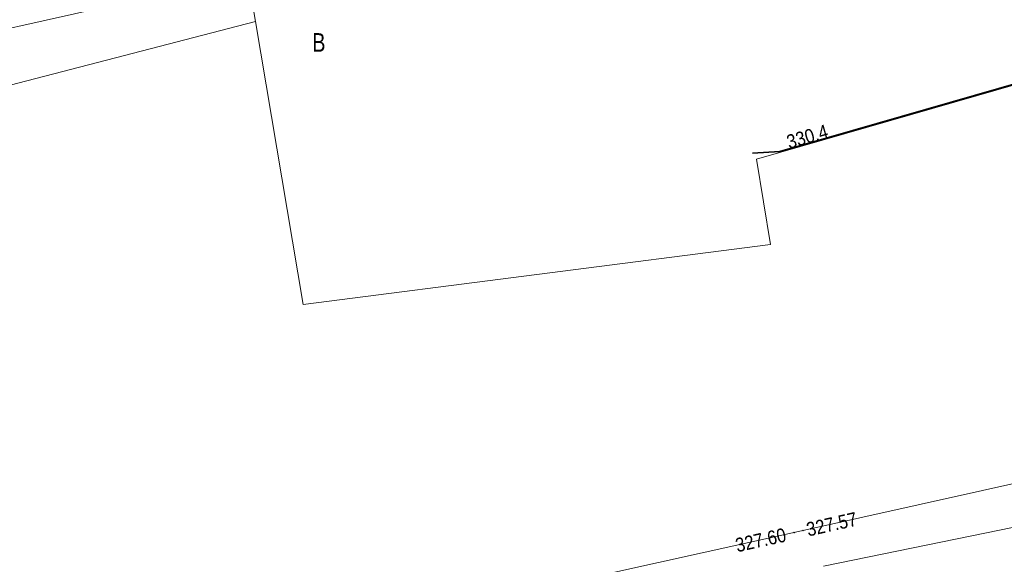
# Model space of a CAD drawing. Header units: metres. Extents: x 7423100 to 7431699, y 5527887 to 5533362.
# Tile 84 of 114: x 7428324 to 7428377, y 5529807 to 5529836. Entities that reach past the tile are written whole.
import ezdxf
from ezdxf.enums import TextEntityAlignment as Align

# ---------------------------------------------------------------- set-up
doc = ezdxf.new("R2010")
doc.units = ezdxf.units.M
doc.header["$MEASUREMENT"] = 0
doc.linetypes.add('219-500', pattern=[0])
doc.layers.get('0').update_dxf_attribs({"color": 2, "linetype": 'CONTINUOUS', "lineweight": 5})
for name, color, linetype in [('210-oznaczenie konturu użytku gruntowego', 7, 'CONTINUOUS'), ('217-kontur klasyfikacyjny', 7, 'CONTINUOUS'), ('218-kontur użytku gruntowego', 7, 'CONTINUOUS'), ('219-działka ewidencyjna', 7, 'CONTINUOUS'), ('ogrodzenie trwałe', 7, 'CONTINUOUS'), ('pikieta naturalna', 7, 'CONTINUOUS'), ('pikieta naturalna-Atr2', 7, 'CONTINUOUS'), ('przewód kanalizacyjny', 7, 'CONTINUOUS'), ('rzedna', 7, 'CONTINUOUS'), ('rzedna-Atr2', 7, 'CONTINUOUS')]:
    doc.layers.add(name, color=color, linetype=linetype)
doc.styles.get("Standard").update_dxf_attribs({"font": 'Working1250.shx', "width": 0.75})
doc.linetypes.add('902-500', pattern='A,3.75,0,[1,ksztalty.shx,S=0.5,R=0,X=0,Y=0],3.75', length=7.5)

# ---------------------------------------------------------------- blocks, each defined once
blk = doc.blocks.new('PW01')
at = {"linetype": 'Continuous', "lineweight": 13}
h = blk.add_hatch(color=0, dxfattribs=at)
edge = h.paths.add_edge_path()
edge.add_arc((0, 0), 0.045, 0, 360)

msp = doc.modelspace()

# ---------------------------------------------------------------- linework, layer by layer
at = {"layer": '217-kontur klasyfikacyjny', "color": 92, "linetype": 'Continuous', "lineweight": 18, "flags": 128}
for points in [[(7428336.48, 5529836.18), (7428336.05, 5529838.71)], [(7428339.06, 5529820.93), (7428336.48, 5529836.18)], [(7428389.52, 5529836.24), (7428363.52, 5529828.76)], [(7428363.52, 5529828.76), (7428364.28, 5529824.17)], [(7428364.28, 5529824.17), (7428339.06, 5529820.93)], [(7428386.04, 5529810.68), (7428367.14, 5529806.82)], [(7428367.14, 5529806.82), (7428386.04, 5529810.68)]]:
    msp.add_lwpolyline(points, dxfattribs=at)
at = {"layer": '218-kontur użytku gruntowego', "color": 3, "linetype": 'Continuous', "lineweight": 18, "flags": 128}
for points in [[(7428336.48, 5529836.18), (7428336.05, 5529838.71)], [(7428336.05, 5529838.71), (7428336.48, 5529836.18)], [(7428290.99, 5529824.4), (7428336.48, 5529836.18)], [(7428336.48, 5529836.18), (7428290.99, 5529824.4)], [(7428336.48, 5529836.18), (7428339.06, 5529820.93)], [(7428339.06, 5529820.93), (7428336.48, 5529836.18)], [(7428363.52, 5529828.76), (7428389.52, 5529836.24)], [(7428389.52, 5529836.24), (7428363.52, 5529828.76)], [(7428364.28, 5529824.17), (7428363.52, 5529828.76)], [(7428363.52, 5529828.76), (7428364.28, 5529824.17)], [(7428339.06, 5529820.93), (7428364.28, 5529824.17)], [(7428364.28, 5529824.17), (7428339.06, 5529820.93)], [(7428367.14, 5529806.82), (7428386.04, 5529810.68)], [(7428386.04, 5529810.68), (7428367.14, 5529806.82)]]:
    msp.add_lwpolyline(points, dxfattribs=at)
at = {"layer": '219-działka ewidencyjna', "color": 7, "linetype": '219-500', "lineweight": 18, "flags": 128}
msp.add_lwpolyline([(7428311.07, 5529833.11), (7428336.05, 5529838.71)], dxfattribs=at)
at = {"layer": 'ogrodzenie trwałe', "color": 7, "linetype": '902-500', "lineweight": 35, "flags": 128}
msp.add_lwpolyline([(7428363.31, 5529829.09), (7428364.78, 5529829.17), (7428389.6, 5529836.31), (7428392.64, 5529839.84), (7428411.26, 5529844.94), (7428428.64, 5529849.78), (7428413.48, 5529865.47), (7428408.07, 5529871), (7428400.79, 5529878.26), (7428395.28, 5529883.71), (7428388.94, 5529889.92)], dxfattribs=at)
at = {"layer": 'przewód kanalizacyjny', "color": 34, "linetype": 'Continuous', "lineweight": 18, "flags": 128}
msp.add_lwpolyline([(7428444.8, 5529831.48), (7428398.88, 5529816.05), (7428365.79, 5529808.68), (7428340.77, 5529803.15), (7428315.6, 5529796.89), (7428291.44, 5529791.25), (7428287.84, 5529810.58), (7428284.12, 5529831.18), (7428284.08, 5529831.42)], dxfattribs=at)

# ---------------------------------------------------------------- block references
at = {"layer": 'pikieta naturalna', "color": 7, "linetype": 'Continuous', "lineweight": 13}
msp.add_blockref('PW01', (7428364.78, 5529829.17), dxfattribs=at)
at = {"layer": 'rzedna', "color": 34, "linetype": 'Continuous', "lineweight": 18}
for p in [(7428366.03, 5529808.74), (7428365.55, 5529808.63)]:
    msp.add_blockref('PW01', p, dxfattribs=at)

# ---------------------------------------------------------------- texts
at = {"layer": '210-oznaczenie konturu użytku gruntowego', "color": 3, "linetype": 'Continuous', "lineweight": 18, "width": 0.79}
msp.add_text('B', height=1, dxfattribs=at).set_placement((7428339.55, 5529834.56))
at = {"layer": 'pikieta naturalna-Atr2', "color": 7, "width": 0.9}
msp.add_text('330.4', height=0.75, rotation=16.049, dxfattribs=at).set_placement((7428365.28, 5529829.31))
at = {"layer": 'rzedna-Atr2', "color": 34, "width": 0.9}
for s, rotation, p in [('327.57', 12.556, (7428366.23, 5529808.78)), ('327.60', 12.463, (7428362.4, 5529807.93))]:
    msp.add_text(s, height=0.75, rotation=rotation, dxfattribs=at).set_placement(p, align=Align.MIDDLE_LEFT)

doc.saveas('drawing.dxf')
